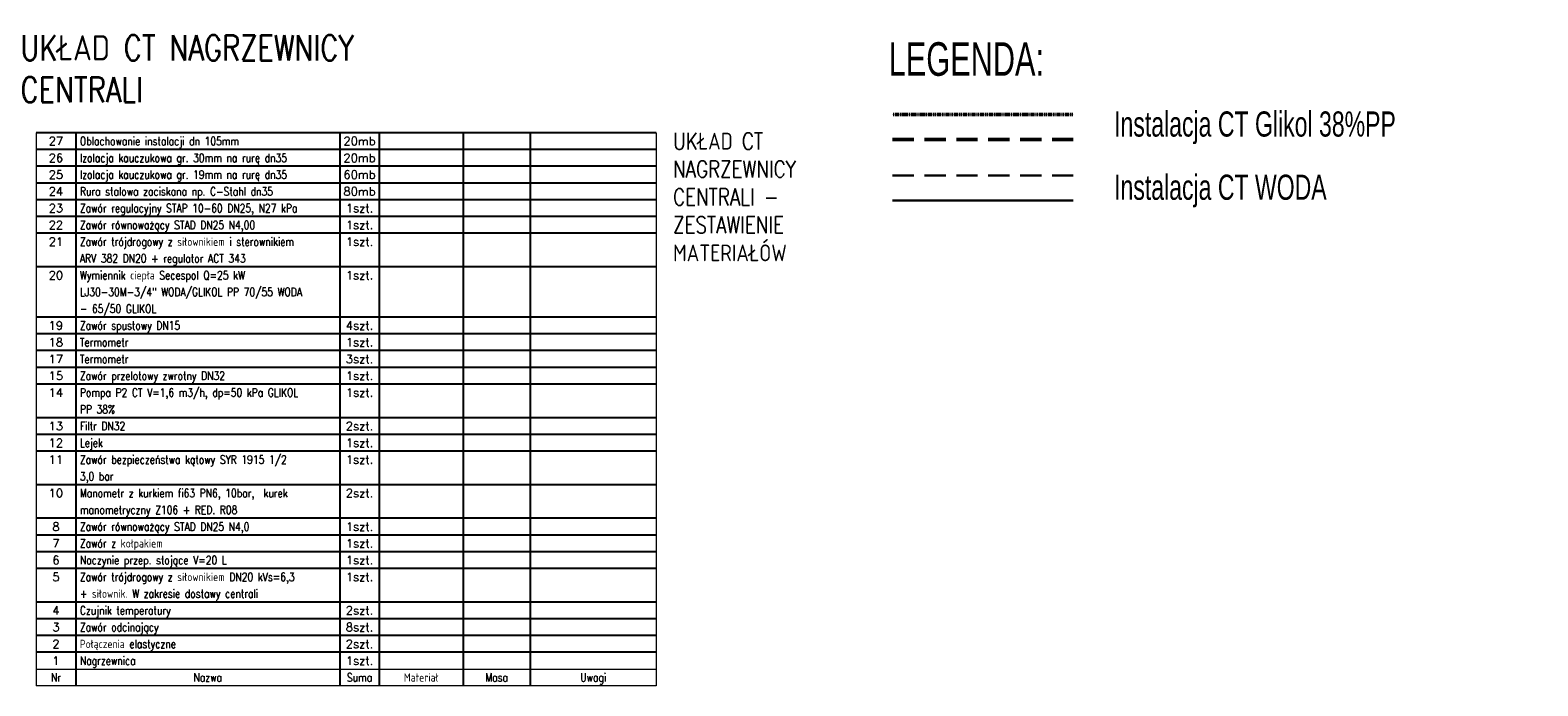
# Model space of a CAD drawing. Header units: centimetres. Extents: x -46992 to 28356, y -249852 to -204142.
# Tile 13 of 13: x 17178 to 26173, y -208054 to -204142. Entities that reach past the tile are written whole.
import ezdxf
from ezdxf.enums import TextEntityAlignment as Align

# ---------------------------------------------------------------- set-up
doc = ezdxf.new("R2010")
doc.units = ezdxf.units.CM
doc.header["$LTSCALE"] = 100
doc.linetypes.add('DASHDOT', pattern=[1, 0.5, -0.25, 0, -0.25])
doc.linetypes.add('DASHED', pattern=[19.05, 12.7, -6.35])
doc.layers.get('0').update_dxf_attribs({"lineweight": 9})
for name, color, linetype, lineweight in [('2DH_PLS_ps', 214, 'DASHDOT', 13), ('2DH_PLS_pwent', 171, 'DASHED', 18), ('2DH_PLS_scp', 182, 'DASHED', 30), ('2DH_PLS_scz', 1, 'Continuous', 30), ('_Air Opis', 7, 'Continuous', 13), ('CP_LINENORM', 251, 'Continuous', 25), ('CP_TEXTNORM', 53, 'Continuous', 25)]:
    doc.layers.add(name, color=color, linetype=linetype, lineweight=lineweight)
doc.styles.add('Air', font='ARIALN.TTF', dxfattribs={"width": 0.8, "height": 300})
doc.styles.add('CP_SPEC_CON', font='romans.shx', dxfattribs={"width": 0.8})

# ---------------------------------------------------------------- blocks, each defined once
blk = doc.blocks.new('cpspec_nheaderU1B')
for p, q in [((-185, 10), (-185, 5)), ((-185, 10), (0, 10)), ((0, 10), (0, 5)), ((0, 5), (-185, 5))]:
    blk.add_line(p, q)
at = {"layer": 'CP_LINENORM'}
for p, q in [((-173.2, 10), (-173.2, 5)), ((-94.42, 10), (-94.42, 5)), ((-82.64, 10), (-82.64, 5)), ((-57.64, 10), (-57.64, 5)), ((-37.64, 10), (-37.64, 5))]:
    blk.add_line(p, q, dxfattribs=at)
at = {"layer": 'CP_TEXTNORM', "linetype": 'ByBlock', "style": 'CP_SPEC_CON', "width": 0.8, "flags": 8}
for tag, p in [('NUM', (-179.1, 6.25)), ('WEIGHT', (-47.64, 6.25)), ('NOTE', (-18.82, 6.25))]:
    blk.add_attdef(tag, text='', height=2.5, dxfattribs=at).set_placement(p, align=Align.CENTER)
for tag, rotation, p in [('NAME', 0, (-133.81, 6.25)), ('SUME', 0, (-88.53, 6.25)), ('MATERIAL', 360, (-70.14, 6.25))]:
    blk.add_attdef(tag, text='', height=2.5, rotation=rotation, dxfattribs=at).set_placement(p, align=Align.CENTER)
blk = doc.blocks.new('cpspec_nlineU1B')
for p, q in [((-185, 5), (-185, 0)), ((0, 5), (0, 0))]:
    blk.add_line(p, q)
at = {"layer": 'CP_LINENORM'}
for p, q in [((0, 5), (-185, 5)), ((-173.2, 5), (-173.2, 0)), ((-94.42, 5), (-94.42, 0)), ((-82.64, 5), (-82.64, 0)), ((-57.64, 5), (-57.64, 0)), ((-37.64, 5), (-37.64, 0))]:
    blk.add_line(p, q, dxfattribs=at)
at = {"layer": 'CP_TEXTNORM', "linetype": 'ByBlock', "style": 'CP_SPEC_CON', "flags": 8}
for tag, p in [('NUMBER', (-179.1, 1.25)), ('SUME', (-88.53, 1.25))]:
    blk.add_attdef(tag, text='', height=2.5, dxfattribs=at).set_placement(p, align=Align.CENTER)
for tag, width, p, p2 in [('NAME', 7.909611, (-171.95, 1.25), (-95.67, 1.25)), ('[MATERIAL], [CHARACTER]', 0.473684, (-81.39, 1.25), (-58.89, 1.25)), ('OTHER', 3.042829, (-36.39, 1.25), (-1.25, 1.25))]:
    blk.add_attdef(tag, text='', height=2.5, dxfattribs=dict(at, width=width)).set_placement(p, p2, align=Align.FIT)
blk.add_attdef('WEIGHT', text='', height=2.5, dxfattribs=at).set_placement((-38.89, 1.25), align=Align.RIGHT)
blk = doc.blocks.new('cpspec_nlineU1B_End')
for p, q in [((-185, 5), (-185, 0)), ((0, 5), (0, 0))]:
    blk.add_line(p, q)
at = {"layer": 'CP_LINENORM'}
for p, q in [((-173.2, 5), (-173.2, 0)), ((-94.42, 5), (-94.42, 0)), ((-82.64, 5), (-82.64, 0)), ((-57.64, 5), (-57.64, 0)), ((-37.64, 5), (-37.64, 0))]:
    blk.add_line(p, q, dxfattribs=at)
at = {"layer": 'CP_TEXTNORM', "linetype": 'ByBlock', "style": 'CP_SPEC_CON', "flags": 8}
for tag, p in [('NUMBER', (-179.1, 1.25)), ('SUME', (-88.53, 1.25))]:
    blk.add_attdef(tag, text='', height=2.5, dxfattribs=at).set_placement(p, align=Align.CENTER)
for tag, width, p, p2 in [('NAME', 7.909611, (-171.95, 1.25), (-95.67, 1.25)), ('[MATERIAL], [CHARACTER]', 0.473684, (-81.39, 1.25), (-58.89, 1.25)), ('OTHER', 3.042829, (-36.39, 1.25), (-1.25, 1.25))]:
    blk.add_attdef(tag, text='', height=2.5, dxfattribs=dict(at, width=width)).set_placement(p, p2, align=Align.FIT)
blk.add_attdef('WEIGHT', text='', height=2.5, dxfattribs=at).set_placement((-38.89, 1.25), align=Align.RIGHT)
blk = doc.blocks.new('cpspec_nlineU1B_Start')
for p, q in [((-185, 5), (-185, 0)), ((0, 5), (0, 0))]:
    blk.add_line(p, q)
at = {"layer": 'CP_LINENORM'}
for p, q in [((0, 5), (-185, 5)), ((-173.2, 5), (-173.2, 0)), ((-94.42, 5), (-94.42, 0)), ((-82.64, 5), (-82.64, 0)), ((-57.64, 5), (-57.64, 0)), ((-37.64, 5), (-37.64, 0))]:
    blk.add_line(p, q, dxfattribs=at)
at = {"layer": 'CP_TEXTNORM', "linetype": 'ByBlock', "style": 'CP_SPEC_CON', "flags": 8}
for tag, p in [('NUMBER', (-179.1, 1.25)), ('SUME', (-88.53, 1.25))]:
    blk.add_attdef(tag, text='', height=2.5, dxfattribs=at).set_placement(p, align=Align.CENTER)
for tag, width, p, p2 in [('NAME', 7.909611, (-171.95, 1.25), (-95.67, 1.25)), ('[MATERIAL], [CHARACTER]', 0.473684, (-81.39, 1.25), (-58.89, 1.25)), ('OTHER', 3.042829, (-36.39, 1.25), (-1.25, 1.25))]:
    blk.add_attdef(tag, text='', height=2.5, dxfattribs=dict(at, width=width)).set_placement(p, p2, align=Align.FIT)
blk.add_attdef('WEIGHT', text='', height=2.5, dxfattribs=at).set_placement((-38.89, 1.25), align=Align.RIGHT)
blk = doc.blocks.new('cpspec_nlineU1B_Center')
for p, q in [((-185, 5), (-185, 0)), ((0, 5), (0, 0))]:
    blk.add_line(p, q)
at = {"layer": 'CP_LINENORM'}
for p, q in [((-173.2, 5), (-173.2, 0)), ((-94.42, 5), (-94.42, 0)), ((-82.64, 5), (-82.64, 0)), ((-57.64, 5), (-57.64, 0)), ((-37.64, 5), (-37.64, 0))]:
    blk.add_line(p, q, dxfattribs=at)
at = {"layer": 'CP_TEXTNORM', "linetype": 'ByBlock', "style": 'CP_SPEC_CON', "flags": 8}
for tag, p in [('NUMBER', (-179.1, 1.25)), ('SUME', (-88.53, 1.25))]:
    blk.add_attdef(tag, text='', height=2.5, dxfattribs=at).set_placement(p, align=Align.CENTER)
for tag, width, p, p2 in [('NAME', 7.909611, (-171.95, 1.25), (-95.67, 1.25)), ('[MATERIAL], [CHARACTER]', 0.473684, (-81.39, 1.25), (-58.89, 1.25)), ('OTHER', 3.042829, (-36.39, 1.25), (-1.25, 1.25))]:
    blk.add_attdef(tag, text='', height=2.5, dxfattribs=dict(at, width=width)).set_placement(p, p2, align=Align.FIT)
blk.add_attdef('WEIGHT', text='', height=2.5, dxfattribs=at).set_placement((-38.89, 1.25), align=Align.RIGHT)

msp = doc.modelspace()

# ---------------------------------------------------------------- linework, layer by layer
at = {"layer": '2DH_PLS_ps', "lineweight": 50, "ltscale": 0.01}
msp.add_lwpolyline([(22323.1, -204644.9), (23401.2, -204645)], dxfattribs=at)
at = {"layer": '2DH_PLS_pwent', "lineweight": 50, "ltscale": 0.1}
msp.add_lwpolyline([(22323, -204794.9), (23401.1, -204795)], dxfattribs=at)
at = {"layer": '2DH_PLS_scp', "ltscale": 0.1}
msp.add_lwpolyline([(22323.1, -205008.7), (23401.1, -205008.8)], dxfattribs=at)
at = {"layer": '2DH_PLS_scz', "ltscale": 0.1}
msp.add_lwpolyline([(22323, -205158.7), (23401.1, -205158.8)], dxfattribs=at)

# ---------------------------------------------------------------- block references
at = {"layer": '_Air Opis', "ltscale": 0.01}
ref = msp.add_blockref('cpspec_nlineU1B', (20914, -204853.7), dxfattribs=dict(at, xscale=20, yscale=20))
ref.add_attrib('NUMBER', '27', dxfattribs={"layer": 'CP_TEXTNORM', "linetype": 'ByBlock', "height": 50, "style": 'CP_SPEC_CON', "flags": 8}).set_placement((17332, -204828.7), align=Align.CENTER)
ref.add_attrib('NAME', 'Oblachowanie instalacji dn 105mm', (17475, -204828.7), dxfattribs={"layer": 'CP_TEXTNORM', "linetype": 'ByBlock', "height": 50, "style": 'CP_SPEC_CON', "width": 0.8, "flags": 8})
ref.add_attrib('SUME', '20mb', dxfattribs={"layer": 'CP_TEXTNORM', "linetype": 'ByBlock', "height": 50, "style": 'CP_SPEC_CON', "flags": 8}).set_placement((19143.3, -204828.7), align=Align.CENTER)
ref = msp.add_blockref('cpspec_nlineU1B', (20914, -204953.7), dxfattribs=dict(at, xscale=20, yscale=20))
ref.add_attrib('NUMBER', '26', dxfattribs={"layer": 'CP_TEXTNORM', "linetype": 'ByBlock', "height": 50, "style": 'CP_SPEC_CON', "flags": 8}).set_placement((17332, -204928.7), align=Align.CENTER)
ref.add_attrib('NAME', 'Izolacja kauczukowa gr. 30mm na rurę dn35', (17475, -204928.7), dxfattribs={"layer": 'CP_TEXTNORM', "linetype": 'ByBlock', "height": 50, "style": 'CP_SPEC_CON', "width": 0.8, "flags": 8})
ref.add_attrib('SUME', '20mb', dxfattribs={"layer": 'CP_TEXTNORM', "linetype": 'ByBlock', "height": 50, "style": 'CP_SPEC_CON', "flags": 8}).set_placement((19143.3, -204928.7), align=Align.CENTER)
ref = msp.add_blockref('cpspec_nlineU1B', (20914, -205053.7), dxfattribs=dict(at, xscale=20, yscale=20))
ref.add_attrib('NUMBER', '25', dxfattribs={"layer": 'CP_TEXTNORM', "linetype": 'ByBlock', "height": 50, "style": 'CP_SPEC_CON', "flags": 8}).set_placement((17332, -205028.7), align=Align.CENTER)
ref.add_attrib('NAME', 'Izolacja kauczukowa gr. 19mm na rurę dn35', (17475, -205028.7), dxfattribs={"layer": 'CP_TEXTNORM', "linetype": 'ByBlock', "height": 50, "style": 'CP_SPEC_CON', "width": 0.8, "flags": 8})
ref.add_attrib('SUME', '60mb', dxfattribs={"layer": 'CP_TEXTNORM', "linetype": 'ByBlock', "height": 50, "style": 'CP_SPEC_CON', "flags": 8}).set_placement((19143.3, -205028.7), align=Align.CENTER)
ref = msp.add_blockref('cpspec_nlineU1B', (20914, -205153.7), dxfattribs=dict(at, xscale=20, yscale=20))
ref.add_attrib('NUMBER', '24', dxfattribs={"layer": 'CP_TEXTNORM', "linetype": 'ByBlock', "height": 50, "style": 'CP_SPEC_CON', "flags": 8}).set_placement((17332, -205128.7), align=Align.CENTER)
ref.add_attrib('NAME', 'Rura stalowa zaciskana np. C-Stahl dn35', (17475, -205128.7), dxfattribs={"layer": 'CP_TEXTNORM', "linetype": 'ByBlock', "height": 50, "style": 'CP_SPEC_CON', "width": 0.8, "flags": 8})
ref.add_attrib('SUME', '80mb', dxfattribs={"layer": 'CP_TEXTNORM', "linetype": 'ByBlock', "height": 50, "style": 'CP_SPEC_CON', "flags": 8}).set_placement((19143.3, -205128.7), align=Align.CENTER)
ref = msp.add_blockref('cpspec_nlineU1B', (20914, -205253.7), dxfattribs=dict(at, xscale=20, yscale=20))
ref.add_attrib('NUMBER', '23', dxfattribs={"layer": 'CP_TEXTNORM', "linetype": 'ByBlock', "height": 50, "style": 'CP_SPEC_CON', "flags": 8}).set_placement((17332, -205228.7), align=Align.CENTER)
ref.add_attrib('NAME', 'Zawór regulacyjny STAP 10-60 DN25, N27 kPa', (17475, -205228.7), dxfattribs={"layer": 'CP_TEXTNORM', "linetype": 'ByBlock', "height": 50, "style": 'CP_SPEC_CON', "width": 0.8, "flags": 8})
ref.add_attrib('SUME', '1szt.', dxfattribs={"layer": 'CP_TEXTNORM', "linetype": 'ByBlock', "height": 50, "style": 'CP_SPEC_CON', "flags": 8}).set_placement((19143.3, -205228.7), align=Align.CENTER)
ref = msp.add_blockref('cpspec_nlineU1B', (20914, -205353.7), dxfattribs=dict(at, xscale=20, yscale=20))
ref.add_attrib('NUMBER', '22', dxfattribs={"layer": 'CP_TEXTNORM', "linetype": 'ByBlock', "height": 50, "style": 'CP_SPEC_CON', "flags": 8}).set_placement((17332, -205328.7), align=Align.CENTER)
ref.add_attrib('NAME', 'Zawór równoważący STAD DN25 N4,00', (17475, -205328.7), dxfattribs={"layer": 'CP_TEXTNORM', "linetype": 'ByBlock', "height": 50, "style": 'CP_SPEC_CON', "width": 0.8, "flags": 8})
ref.add_attrib('SUME', '1szt.', dxfattribs={"layer": 'CP_TEXTNORM', "linetype": 'ByBlock', "height": 50, "style": 'CP_SPEC_CON', "flags": 8}).set_placement((19143.3, -205328.7), align=Align.CENTER)
ref = msp.add_blockref('cpspec_nlineU1B_Start', (20914, -205453.7), dxfattribs=dict(at, xscale=20, yscale=20))
ref.add_attrib('NUMBER', '21', dxfattribs={"layer": 'CP_TEXTNORM', "linetype": 'ByBlock', "height": 50, "style": 'CP_SPEC_CON', "flags": 8}).set_placement((17332, -205428.7), align=Align.CENTER)
ref.add_attrib('NAME', 'Zawór trójdrogowy z siłownikiem i sterownikiem', (17475, -205428.7), dxfattribs={"layer": 'CP_TEXTNORM', "linetype": 'ByBlock', "height": 50, "style": 'CP_SPEC_CON', "width": 0.8, "flags": 8})
ref.add_attrib('SUME', '1szt.', dxfattribs={"layer": 'CP_TEXTNORM', "linetype": 'ByBlock', "height": 50, "style": 'CP_SPEC_CON', "flags": 8}).set_placement((19143.3, -205428.7), align=Align.CENTER)
ref = msp.add_blockref('cpspec_nlineU1B_End', (20914, -205553.7), dxfattribs=dict(at, xscale=20, yscale=20))
ref.add_attrib('NAME', 'ARV 382 DN20 + regulator ACT 343 ', (17475, -205528.7), dxfattribs={"layer": 'CP_TEXTNORM', "linetype": 'ByBlock', "height": 50, "style": 'CP_SPEC_CON', "width": 0.8, "flags": 8})
ref = msp.add_blockref('cpspec_nlineU1B_Start', (20914, -205653.7), dxfattribs=dict(at, xscale=20, yscale=20))
ref.add_attrib('NUMBER', '20', dxfattribs={"layer": 'CP_TEXTNORM', "linetype": 'ByBlock', "height": 50, "style": 'CP_SPEC_CON', "flags": 8}).set_placement((17332, -205628.7), align=Align.CENTER)
ref.add_attrib('NAME', 'Wymiennik ciepła Secespol Q=25 kW', (17475, -205628.7), dxfattribs={"layer": 'CP_TEXTNORM', "linetype": 'ByBlock', "height": 50, "style": 'CP_SPEC_CON', "width": 0.8, "flags": 8})
ref.add_attrib('SUME', '1szt.', dxfattribs={"layer": 'CP_TEXTNORM', "linetype": 'ByBlock', "height": 50, "style": 'CP_SPEC_CON', "flags": 8}).set_placement((19143.3, -205628.7), align=Align.CENTER)
ref = msp.add_blockref('cpspec_nlineU1B_Center', (20914, -205753.7), dxfattribs=dict(at, xscale=20, yscale=20))
ref.add_attrib('NAME', 'LJ30-30M-3/4" WODA/GLIKOL PP 70/55 WODA', (17475, -205728.7), dxfattribs={"layer": 'CP_TEXTNORM', "linetype": 'ByBlock', "height": 50, "style": 'CP_SPEC_CON', "width": 0.8, "flags": 8})
ref = msp.add_blockref('cpspec_nlineU1B_End', (20914, -205853.7), dxfattribs=dict(at, xscale=20, yscale=20))
ref.add_attrib('NAME', '- 65/50 GLIKOL ', (17475, -205828.7), dxfattribs={"layer": 'CP_TEXTNORM', "linetype": 'ByBlock', "height": 50, "style": 'CP_SPEC_CON', "width": 0.8, "flags": 8})
ref = msp.add_blockref('cpspec_nlineU1B', (20914, -205953.7), dxfattribs=dict(at, xscale=20, yscale=20))
ref.add_attrib('NUMBER', '19', dxfattribs={"layer": 'CP_TEXTNORM', "linetype": 'ByBlock', "height": 50, "style": 'CP_SPEC_CON', "flags": 8}).set_placement((17332, -205928.7), align=Align.CENTER)
ref.add_attrib('NAME', 'Zawór spustowy DN15', (17475, -205928.7), dxfattribs={"layer": 'CP_TEXTNORM', "linetype": 'ByBlock', "height": 50, "style": 'CP_SPEC_CON', "width": 0.8, "flags": 8})
ref.add_attrib('SUME', '4szt.', dxfattribs={"layer": 'CP_TEXTNORM', "linetype": 'ByBlock', "height": 50, "style": 'CP_SPEC_CON', "flags": 8}).set_placement((19143.3, -205928.7), align=Align.CENTER)
ref = msp.add_blockref('cpspec_nlineU1B', (20914, -206053.7), dxfattribs=dict(at, xscale=20, yscale=20))
ref.add_attrib('NUMBER', '18', dxfattribs={"layer": 'CP_TEXTNORM', "linetype": 'ByBlock', "height": 50, "style": 'CP_SPEC_CON', "flags": 8}).set_placement((17332, -206028.7), align=Align.CENTER)
ref.add_attrib('NAME', 'Termometr', (17475, -206028.7), dxfattribs={"layer": 'CP_TEXTNORM', "linetype": 'ByBlock', "height": 50, "style": 'CP_SPEC_CON', "width": 0.8, "flags": 8})
ref.add_attrib('SUME', '1szt.', dxfattribs={"layer": 'CP_TEXTNORM', "linetype": 'ByBlock', "height": 50, "style": 'CP_SPEC_CON', "flags": 8}).set_placement((19143.3, -206028.7), align=Align.CENTER)
ref = msp.add_blockref('cpspec_nlineU1B', (20914, -206153.7), dxfattribs=dict(at, xscale=20, yscale=20))
ref.add_attrib('NUMBER', '17', dxfattribs={"layer": 'CP_TEXTNORM', "linetype": 'ByBlock', "height": 50, "style": 'CP_SPEC_CON', "flags": 8}).set_placement((17332, -206128.7), align=Align.CENTER)
ref.add_attrib('NAME', 'Termometr', (17475, -206128.7), dxfattribs={"layer": 'CP_TEXTNORM', "linetype": 'ByBlock', "height": 50, "style": 'CP_SPEC_CON', "width": 0.8, "flags": 8})
ref.add_attrib('SUME', '3szt.', dxfattribs={"layer": 'CP_TEXTNORM', "linetype": 'ByBlock', "height": 50, "style": 'CP_SPEC_CON', "flags": 8}).set_placement((19143.3, -206128.7), align=Align.CENTER)
ref = msp.add_blockref('cpspec_nlineU1B', (20914, -206253.7), dxfattribs=dict(at, xscale=20, yscale=20))
ref.add_attrib('NUMBER', '15', dxfattribs={"layer": 'CP_TEXTNORM', "linetype": 'ByBlock', "height": 50, "style": 'CP_SPEC_CON', "flags": 8}).set_placement((17332, -206228.7), align=Align.CENTER)
ref.add_attrib('NAME', 'Zawór przelotowy zwrotny DN32', (17475, -206228.7), dxfattribs={"layer": 'CP_TEXTNORM', "linetype": 'ByBlock', "height": 50, "style": 'CP_SPEC_CON', "width": 0.8, "flags": 8})
ref.add_attrib('SUME', '1szt.', dxfattribs={"layer": 'CP_TEXTNORM', "linetype": 'ByBlock', "height": 50, "style": 'CP_SPEC_CON', "flags": 8}).set_placement((19143.3, -206228.7), align=Align.CENTER)
ref = msp.add_blockref('cpspec_nlineU1B_Start', (20914, -206353.7), dxfattribs=dict(at, xscale=20, yscale=20))
ref.add_attrib('NUMBER', '14', dxfattribs={"layer": 'CP_TEXTNORM', "linetype": 'ByBlock', "height": 50, "style": 'CP_SPEC_CON', "flags": 8}).set_placement((17332, -206328.7), align=Align.CENTER)
ref.add_attrib('NAME', 'Pompa P2 CT V=1,6 m3/h, dp=50 kPa GLIKOL', (17475, -206328.7), dxfattribs={"layer": 'CP_TEXTNORM', "linetype": 'ByBlock', "height": 50, "style": 'CP_SPEC_CON', "width": 0.8, "flags": 8})
ref.add_attrib('SUME', '1szt.', dxfattribs={"layer": 'CP_TEXTNORM', "linetype": 'ByBlock', "height": 50, "style": 'CP_SPEC_CON', "flags": 8}).set_placement((19143.3, -206328.7), align=Align.CENTER)
ref = msp.add_blockref('cpspec_nlineU1B_End', (20914, -206453.7), dxfattribs=dict(at, xscale=20, yscale=20))
ref.add_attrib('NAME', 'PP 38% ', (17475, -206428.7), dxfattribs={"layer": 'CP_TEXTNORM', "linetype": 'ByBlock', "height": 50, "style": 'CP_SPEC_CON', "width": 0.8, "flags": 8})
ref = msp.add_blockref('cpspec_nlineU1B', (20914, -206553.7), dxfattribs=dict(at, xscale=20, yscale=20))
ref.add_attrib('NUMBER', '13', dxfattribs={"layer": 'CP_TEXTNORM', "linetype": 'ByBlock', "height": 50, "style": 'CP_SPEC_CON', "flags": 8}).set_placement((17332, -206528.7), align=Align.CENTER)
ref.add_attrib('NAME', 'Filtr DN32', (17475, -206528.7), dxfattribs={"layer": 'CP_TEXTNORM', "linetype": 'ByBlock', "height": 50, "style": 'CP_SPEC_CON', "width": 0.8, "flags": 8})
ref.add_attrib('SUME', '2szt.', dxfattribs={"layer": 'CP_TEXTNORM', "linetype": 'ByBlock', "height": 50, "style": 'CP_SPEC_CON', "flags": 8}).set_placement((19143.3, -206528.7), align=Align.CENTER)
ref = msp.add_blockref('cpspec_nlineU1B', (20914, -206653.7), dxfattribs=dict(at, xscale=20, yscale=20))
ref.add_attrib('NUMBER', '12', dxfattribs={"layer": 'CP_TEXTNORM', "linetype": 'ByBlock', "height": 50, "style": 'CP_SPEC_CON', "flags": 8}).set_placement((17332, -206628.7), align=Align.CENTER)
ref.add_attrib('NAME', 'Lejek', (17475, -206628.7), dxfattribs={"layer": 'CP_TEXTNORM', "linetype": 'ByBlock', "height": 50, "style": 'CP_SPEC_CON', "width": 0.8, "flags": 8})
ref.add_attrib('SUME', '1szt.', dxfattribs={"layer": 'CP_TEXTNORM', "linetype": 'ByBlock', "height": 50, "style": 'CP_SPEC_CON', "flags": 8}).set_placement((19143.3, -206628.7), align=Align.CENTER)
ref = msp.add_blockref('cpspec_nlineU1B_Start', (20914, -206753.7), dxfattribs=dict(at, xscale=20, yscale=20))
ref.add_attrib('NUMBER', '11', dxfattribs={"layer": 'CP_TEXTNORM', "linetype": 'ByBlock', "height": 50, "style": 'CP_SPEC_CON', "flags": 8}).set_placement((17332, -206728.7), align=Align.CENTER)
ref.add_attrib('NAME', 'Zawór bezpieczeństwa kątowy SYR 1915 1/2', (17475, -206728.7), dxfattribs={"layer": 'CP_TEXTNORM', "linetype": 'ByBlock', "height": 50, "style": 'CP_SPEC_CON', "width": 0.8, "flags": 8})
ref.add_attrib('SUME', '1szt.', dxfattribs={"layer": 'CP_TEXTNORM', "linetype": 'ByBlock', "height": 50, "style": 'CP_SPEC_CON', "flags": 8}).set_placement((19143.3, -206728.7), align=Align.CENTER)
ref = msp.add_blockref('cpspec_nlineU1B_End', (20914, -206853.7), dxfattribs=dict(at, xscale=20, yscale=20))
ref.add_attrib('NAME', '3,0 bar ', (17475, -206828.7), dxfattribs={"layer": 'CP_TEXTNORM', "linetype": 'ByBlock', "height": 50, "style": 'CP_SPEC_CON', "width": 0.8, "flags": 8})
ref = msp.add_blockref('cpspec_nlineU1B_Start', (20914, -206953.7), dxfattribs=dict(at, xscale=20, yscale=20))
ref.add_attrib('NUMBER', '10', dxfattribs={"layer": 'CP_TEXTNORM', "linetype": 'ByBlock', "height": 50, "style": 'CP_SPEC_CON', "flags": 8}).set_placement((17332, -206928.7), align=Align.CENTER)
ref.add_attrib('NAME', 'Manometr z kurkiem fi63 PN6, 10bar,  kurek', (17475, -206928.7), dxfattribs={"layer": 'CP_TEXTNORM', "linetype": 'ByBlock', "height": 50, "style": 'CP_SPEC_CON', "width": 0.8, "flags": 8})
ref.add_attrib('SUME', '2szt.', dxfattribs={"layer": 'CP_TEXTNORM', "linetype": 'ByBlock', "height": 50, "style": 'CP_SPEC_CON', "flags": 8}).set_placement((19143.3, -206928.7), align=Align.CENTER)
ref = msp.add_blockref('cpspec_nlineU1B_End', (20914, -207053.7), dxfattribs=dict(at, xscale=20, yscale=20))
ref.add_attrib('NAME', 'manometryczny Z106 + RED. R08 ', (17475, -207028.7), dxfattribs={"layer": 'CP_TEXTNORM', "linetype": 'ByBlock', "height": 50, "style": 'CP_SPEC_CON', "width": 0.8, "flags": 8})
ref = msp.add_blockref('cpspec_nlineU1B', (20914, -207153.7), dxfattribs=dict(at, xscale=20, yscale=20))
ref.add_attrib('NUMBER', '8', dxfattribs={"layer": 'CP_TEXTNORM', "linetype": 'ByBlock', "height": 50, "style": 'CP_SPEC_CON', "flags": 8}).set_placement((17332, -207128.7), align=Align.CENTER)
ref.add_attrib('NAME', 'Zawór równoważący STAD DN25 N4,0', (17475, -207128.7), dxfattribs={"layer": 'CP_TEXTNORM', "linetype": 'ByBlock', "height": 50, "style": 'CP_SPEC_CON', "width": 0.8, "flags": 8})
ref.add_attrib('SUME', '1szt.', dxfattribs={"layer": 'CP_TEXTNORM', "linetype": 'ByBlock', "height": 50, "style": 'CP_SPEC_CON', "flags": 8}).set_placement((19143.3, -207128.7), align=Align.CENTER)
ref = msp.add_blockref('cpspec_nlineU1B', (20914, -207253.7), dxfattribs=dict(at, xscale=20, yscale=20))
ref.add_attrib('NUMBER', '7', dxfattribs={"layer": 'CP_TEXTNORM', "linetype": 'ByBlock', "height": 50, "style": 'CP_SPEC_CON', "flags": 8}).set_placement((17332, -207228.7), align=Align.CENTER)
ref.add_attrib('NAME', 'Zawór z kołpakiem', (17475, -207228.7), dxfattribs={"layer": 'CP_TEXTNORM', "linetype": 'ByBlock', "height": 50, "style": 'CP_SPEC_CON', "width": 0.8, "flags": 8})
ref.add_attrib('SUME', '1szt.', dxfattribs={"layer": 'CP_TEXTNORM', "linetype": 'ByBlock', "height": 50, "style": 'CP_SPEC_CON', "flags": 8}).set_placement((19143.3, -207228.7), align=Align.CENTER)
ref = msp.add_blockref('cpspec_nlineU1B', (20914, -207353.7), dxfattribs=dict(at, xscale=20, yscale=20))
ref.add_attrib('NUMBER', '6', dxfattribs={"layer": 'CP_TEXTNORM', "linetype": 'ByBlock', "height": 50, "style": 'CP_SPEC_CON', "flags": 8}).set_placement((17332, -207328.7), align=Align.CENTER)
ref.add_attrib('NAME', 'Naczynie przep. stojące V=20 L', (17475, -207328.7), dxfattribs={"layer": 'CP_TEXTNORM', "linetype": 'ByBlock', "height": 50, "style": 'CP_SPEC_CON', "width": 0.8, "flags": 8})
ref.add_attrib('SUME', '1szt.', dxfattribs={"layer": 'CP_TEXTNORM', "linetype": 'ByBlock', "height": 50, "style": 'CP_SPEC_CON', "flags": 8}).set_placement((19143.3, -207328.7), align=Align.CENTER)
ref = msp.add_blockref('cpspec_nlineU1B_Start', (20914, -207453.7), dxfattribs=dict(at, xscale=20, yscale=20))
ref.add_attrib('NUMBER', '5', dxfattribs={"layer": 'CP_TEXTNORM', "linetype": 'ByBlock', "height": 50, "style": 'CP_SPEC_CON', "flags": 8}).set_placement((17332, -207428.7), align=Align.CENTER)
ref.add_attrib('NAME', 'Zawór trójdrogowy z siłownikiem DN20 kVs=6,3', (17475, -207428.7), dxfattribs={"layer": 'CP_TEXTNORM', "linetype": 'ByBlock', "height": 50, "style": 'CP_SPEC_CON', "width": 0.8, "flags": 8})
ref.add_attrib('SUME', '1szt.', dxfattribs={"layer": 'CP_TEXTNORM', "linetype": 'ByBlock', "height": 50, "style": 'CP_SPEC_CON', "flags": 8}).set_placement((19143.3, -207428.7), align=Align.CENTER)
ref = msp.add_blockref('cpspec_nlineU1B_End', (20914, -207553.7), dxfattribs=dict(at, xscale=20, yscale=20))
ref.add_attrib('NAME', '+ siłownik. W zakresie dostawy centrali ', (17475, -207528.7), dxfattribs={"layer": 'CP_TEXTNORM', "linetype": 'ByBlock', "height": 50, "style": 'CP_SPEC_CON', "width": 0.8, "flags": 8})
ref = msp.add_blockref('cpspec_nlineU1B', (20914, -207653.7), dxfattribs=dict(at, xscale=20, yscale=20))
ref.add_attrib('NUMBER', '4', dxfattribs={"layer": 'CP_TEXTNORM', "linetype": 'ByBlock', "height": 50, "style": 'CP_SPEC_CON', "flags": 8}).set_placement((17332, -207628.7), align=Align.CENTER)
ref.add_attrib('NAME', 'Czujnik temperatury', (17475, -207628.7), dxfattribs={"layer": 'CP_TEXTNORM', "linetype": 'ByBlock', "height": 50, "style": 'CP_SPEC_CON', "width": 0.8, "flags": 8})
ref.add_attrib('SUME', '2szt.', dxfattribs={"layer": 'CP_TEXTNORM', "linetype": 'ByBlock', "height": 50, "style": 'CP_SPEC_CON', "flags": 8}).set_placement((19143.3, -207628.7), align=Align.CENTER)
ref = msp.add_blockref('cpspec_nlineU1B', (20914, -207753.7), dxfattribs=dict(at, xscale=20, yscale=20))
ref.add_attrib('NUMBER', '3', dxfattribs={"layer": 'CP_TEXTNORM', "linetype": 'ByBlock', "height": 50, "style": 'CP_SPEC_CON', "flags": 8}).set_placement((17332, -207728.7), align=Align.CENTER)
ref.add_attrib('NAME', 'Zawór odcinający', (17475, -207728.7), dxfattribs={"layer": 'CP_TEXTNORM', "linetype": 'ByBlock', "height": 50, "style": 'CP_SPEC_CON', "width": 0.8, "flags": 8})
ref.add_attrib('SUME', '8szt.', dxfattribs={"layer": 'CP_TEXTNORM', "linetype": 'ByBlock', "height": 50, "style": 'CP_SPEC_CON', "flags": 8}).set_placement((19143.3, -207728.7), align=Align.CENTER)
ref = msp.add_blockref('cpspec_nlineU1B', (20914, -207853.7), dxfattribs=dict(at, xscale=20, yscale=20))
ref.add_attrib('NUMBER', '2', dxfattribs={"layer": 'CP_TEXTNORM', "linetype": 'ByBlock', "height": 50, "style": 'CP_SPEC_CON', "flags": 8}).set_placement((17332, -207828.7), align=Align.CENTER)
ref.add_attrib('NAME', 'Połączenia elastyczne', (17475, -207828.7), dxfattribs={"layer": 'CP_TEXTNORM', "linetype": 'ByBlock', "height": 50, "style": 'CP_SPEC_CON', "width": 0.8, "flags": 8})
ref.add_attrib('SUME', '2szt.', dxfattribs={"layer": 'CP_TEXTNORM', "linetype": 'ByBlock', "height": 50, "style": 'CP_SPEC_CON', "flags": 8}).set_placement((19143.3, -207828.7), align=Align.CENTER)
ref = msp.add_blockref('cpspec_nlineU1B', (20914, -207953.7), dxfattribs=dict(at, xscale=20, yscale=20))
ref.add_attrib('NUMBER', '1', dxfattribs={"layer": 'CP_TEXTNORM', "linetype": 'ByBlock', "height": 50, "style": 'CP_SPEC_CON', "flags": 8}).set_placement((17332, -207928.7), align=Align.CENTER)
ref.add_attrib('NAME', 'Nagrzewnica', (17475, -207928.7), dxfattribs={"layer": 'CP_TEXTNORM', "linetype": 'ByBlock', "height": 50, "style": 'CP_SPEC_CON', "width": 0.8, "flags": 8})
ref.add_attrib('SUME', '1szt.', dxfattribs={"layer": 'CP_TEXTNORM', "linetype": 'ByBlock', "height": 50, "style": 'CP_SPEC_CON', "flags": 8}).set_placement((19143.3, -207928.7), align=Align.CENTER)
at = {"layer": '_Air Opis', "ltscale": 0.01, "xscale": 20, "yscale": 20}
msp.add_blockref('cpspec_nheaderU1B', (20914, -208153.7), dxfattribs=at).add_auto_attribs({'NOTE': 'Uwagi', 'NUM': 'Nr', 'NAME': 'Nazwa', 'SUME': 'Suma', 'MATERIAL': 'Materiał', 'WEIGHT': 'Masa'})

# ---------------------------------------------------------------- texts
at = {"layer": '_Air Opis', "lineweight": 13, "ltscale": 0.01, "attachment_point": 1, "style": 'Air'}
for s, insert, char_height, width in [('\\Fromans.shx;UK\\Fromans.shx|c238;ŁAD CT NAGRZEWNICY CENTRALI ', (17120.7, -204171.7), 150, 2207.167), ('\\Fromans.shx;UK\\Fromans.shx|c238;ŁAD CT NAGRZEWNICY\\PCENTRALI - \\PZESTAWIENIE MATERIAŁÓW', (21014, -204753.7), 100, 813.506)]:
    msp.add_mtext(s, dxfattribs=dict(at, insert=insert, char_height=char_height, width=width))
at = {"layer": '_Air Opis', "ltscale": 0.01, "width": 4484.169, "attachment_point": 1, "style": 'Air'}
for s, insert, char_height in [('LEGENDA:', (22300.3, -204213.9), 200), ('Instalacja CT Glikol 38%PP ', (23645.1, -204626.6), 150), ('Instalacja CT WODA ', (23645.1, -205003.8), 150)]:
    msp.add_mtext(s, dxfattribs=dict(at, insert=insert, char_height=char_height))

doc.saveas('drawing.dxf')
